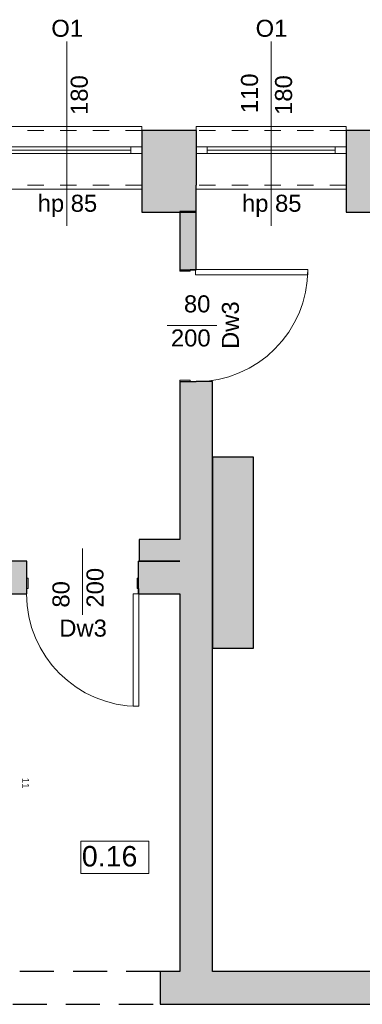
# Model space of a CAD drawing. Header units: centimetres. Extents: x -25572 to 23555, y -2435 to 15405.
# Tile 114 of 134: x 8934 to 9185, y 8116 to 8838. Entities that reach past the tile are written whole.
import ezdxf

# ---------------------------------------------------------------- set-up
doc = ezdxf.new("R2010")
doc.units = ezdxf.units.CM
doc.header["$MEASUREMENT"] = 0
doc.linetypes.add('Przerywana', pattern=[24, 12, -12])
doc.linetypes.add('Przerywana długa', pattern=[39, 25, -14])
for name, color, linetype, lineweight in [('Nowe_210-A Pomieszczenia_Nr_pióra__41', 7, 'Continuous', 15), ('Nowe_220-A Ściany_Nr_pióra__19', 255, 'Continuous', 0), ('Nowe_220-A Ściany_Nr_pióra__23', 7, 'Continuous', 15), ('Nowe_220-A Ściany_Nr_pióra__27', 7, 'Continuous', 25), ('Nowe_220-A Ściany_Nr_pióra__3', 7, 'Continuous', 13), ('Nowe_220-A Ściany_Nr_pióra__7', 7, 'Continuous', 13), ('Nowe_250-A Schody Pochylnie_Nr_pióra__71', 7, 'Continuous', 13), ('Nowe_450-K Stropy_Nr_pióra__21', 7, 'Continuous', 25)]:
    doc.layers.add(name, color=color, linetype=linetype, lineweight=lineweight)
doc.layers.add('Nowe_220-A Ściany_Nr_pióra__45', color=7, linetype='Continuous', lineweight=15, true_color=0x40a5ff)
doc.styles.add('STYL_AUTOMATYCZNY_6', font='arial.ttf')

msp = doc.modelspace()

# ---------------------------------------------------------------- hatches: boundary and pattern name
at = {"layer": 'Nowe_220-A Ściany_Nr_pióra__19', "linetype": 'Continuous', "lineweight": 0}
for points in [[(9023.38, 8756.65), (9023.38, 8716.65), (9063.38, 8716.65), (9063.38, 8756.65)], [(9173.38, 8756.65), (9173.38, 8716.65), (9213.38, 8716.65), (9213.38, 8756.65)], [(9023.38, 8716.65), (9023.38, 8696.65), (9063.38, 8696.65), (9063.38, 8716.65)], [(9173.38, 8716.65), (9173.38, 8696.65), (9213.38, 8696.65), (9213.38, 8716.65)], [(9063.38, 8697.21), (9051.38, 8697.21), (9051.38, 8654.52), (9063.38, 8654.52)], [(9051.38, 8572.52), (9051.38, 8139.65), (9075.38, 8139.65), (9075.38, 8572.52)], [(9105.38, 8376.99), (9105.38, 8516.99), (9075.38, 8516.99), (9075.38, 8376.99)], [(9021.38, 8440.65), (9051.38, 8440.65), (9051.38, 8456.65), (9021.38, 8456.65)], [(8603.38, 8416.65), (8938.95, 8416.65), (8938.95, 8440.65), (8603.38, 8440.65)], [(9020.95, 8416.65), (9051.38, 8416.65), (9051.38, 8440.65), (9020.95, 8440.65)], [(9036.87, 8139.65), (9036.87, 8115.65), (9238.38, 8115.65), (9238.38, 8139.65)]]:
    msp.add_hatch(color=255, dxfattribs=at).paths.add_polyline_path(points)

# ---------------------------------------------------------------- linework, layer by layer
at = {"layer": 'Nowe_210-A Pomieszczenia_Nr_pióra__41', "color": 7, "linetype": 'Continuous', "lineweight": 15}
for p, q in [((8978.58, 8235.21), (9028.62, 8235.21)), ((8978.58, 8211.64), (8978.58, 8235.21)), ((9028.62, 8235.21), (9028.62, 8211.64)), ((9028.62, 8211.64), (8978.58, 8211.64))]:
    msp.add_line(p, q, dxfattribs=at)
at = {"layer": 'Nowe_220-A Ściany_Nr_pióra__23', "color": 7, "linetype": 'Continuous', "lineweight": 15}
for p, q in [((9015.38, 8739.65), (9015.38, 8744.65)), ((9015.38, 8744.65), (9023.38, 8744.65)), ((9023.38, 8739.65), (9015.38, 8739.65)), ((9063.38, 8744.65), (9071.38, 8744.65)), ((9071.38, 8739.65), (9063.38, 8739.65)), ((9071.38, 8744.65), (9071.38, 8739.65)), ((9165.38, 8739.65), (9165.38, 8744.65)), ((9165.38, 8744.65), (9173.38, 8744.65)), ((9173.38, 8739.65), (9165.38, 8739.65)), ((9051.38, 8654.52), (9062.88, 8654.52)), ((9051.38, 8653.52), (9051.38, 8654.52)), ((9058.88, 8653.52), (9051.38, 8653.52)), ((9062.88, 8654.72), (9058.88, 8654.72)), ((9058.88, 8654.72), (9058.88, 8653.52)), ((9062.88, 8654.52), (9062.88, 8654.72)), ((9051.38, 8573.52), (9058.88, 8573.52)), ((9051.38, 8572.52), (9051.38, 8573.52)), ((9058.88, 8573.52), (9058.88, 8572.32)), ((9062.88, 8572.52), (9051.38, 8572.52)), ((9058.88, 8572.32), (9062.88, 8572.32)), ((9062.88, 8572.32), (9062.88, 8572.52)), ((8938.95, 8416.65), (8938.95, 8428.15)), ((8938.95, 8428.15), (8939.95, 8428.15)), ((8939.95, 8428.15), (8939.95, 8420.65)), ((9019.95, 8420.65), (9019.95, 8428.15)), ((9019.95, 8428.15), (9020.95, 8428.15)), ((9020.95, 8428.15), (9020.95, 8416.65)), ((8939.95, 8420.65), (8938.75, 8420.65)), ((8938.75, 8420.65), (8938.75, 8416.65)), ((8938.75, 8416.65), (8938.95, 8416.65)), ((9021.15, 8420.65), (9019.95, 8420.65)), ((9020.95, 8416.65), (9021.15, 8416.65)), ((9021.15, 8416.65), (9021.15, 8420.65))]:
    msp.add_line(p, q, dxfattribs=at)
at = {"layer": 'Nowe_220-A Ściany_Nr_pióra__27', "color": 7, "linetype": 'Continuous', "lineweight": 25}
for p, q in [((9023.38, 8756.65), (9023.38, 8744.65)), ((9023.38, 8756.65), (9023.38, 8744.65)), ((9063.38, 8756.65), (9063.38, 8744.65)), ((9063.38, 8756.65), (9063.38, 8744.65)), ((9173.38, 8756.65), (9173.38, 8744.65)), ((9173.38, 8756.65), (9173.38, 8744.65)), ((9023.38, 8744.65), (9023.38, 8739.65)), ((9023.38, 8744.65), (9023.38, 8739.65)), ((9023.38, 8744.65), (9023.38, 8739.65)), ((9023.38, 8739.65), (9023.38, 8716.65)), ((9023.38, 8739.65), (9023.38, 8716.65)), ((9063.38, 8744.65), (9063.38, 8739.65)), ((9063.38, 8744.65), (9063.38, 8739.65)), ((9063.38, 8744.65), (9063.38, 8739.65)), ((9063.38, 8739.65), (9063.38, 8716.65)), ((9063.38, 8739.65), (9063.38, 8716.65)), ((9173.38, 8744.65), (9173.38, 8739.65)), ((9173.38, 8744.65), (9173.38, 8739.65)), ((9173.38, 8744.65), (9173.38, 8739.65)), ((9173.38, 8739.65), (9173.38, 8716.65)), ((9173.38, 8739.65), (9173.38, 8716.65)), ((9051.38, 8654.52), (9062.88, 8654.52)), ((9051.38, 8654.52), (9062.88, 8654.52)), ((9051.38, 8654.52), (9062.88, 8654.52)), ((9062.88, 8654.52), (9063.38, 8654.52)), ((9062.88, 8654.52), (9063.38, 8654.52)), ((9051.38, 8572.52), (9062.88, 8572.52)), ((9051.38, 8572.52), (9062.88, 8572.52)), ((9051.38, 8572.52), (9062.88, 8572.52)), ((9062.88, 8572.52), (9063.38, 8572.52)), ((9062.88, 8572.52), (9063.38, 8572.52)), ((8938.95, 8428.15), (8938.95, 8440.65)), ((8938.95, 8428.15), (8938.95, 8440.65)), ((9020.95, 8428.15), (9020.95, 8440.65)), ((9020.95, 8428.15), (9020.95, 8440.65)), ((8938.95, 8416.65), (8938.95, 8428.15)), ((8938.95, 8416.65), (8938.95, 8428.15)), ((8938.95, 8416.65), (8938.95, 8428.15)), ((9020.95, 8416.65), (9020.95, 8428.15)), ((9020.95, 8416.65), (9020.95, 8428.15)), ((9020.95, 8416.65), (9020.95, 8428.15))]:
    msp.add_line(p, q, dxfattribs=at)
for points in [[(9063.38, 8756.65), (9023.38, 8756.65)], [(9213.38, 8756.65), (9173.38, 8756.65)], [(9023.38, 8716.65), (9023.38, 8696.65)], [(9063.38, 8696.65), (9063.38, 8716.65)], [(9173.38, 8716.65), (9173.38, 8696.65)], [(9023.38, 8696.65), (9063.38, 8696.65)], [(9063.38, 8697.21), (9051.38, 8697.21)], [(9051.38, 8697.21), (9051.38, 8654.52)], [(9063.38, 8654.52), (9063.38, 8697.21)], [(9173.38, 8696.65), (9213.38, 8696.65)], [(9051.38, 8572.52), (9051.38, 8456.65)], [(9075.38, 8572.52), (9063.38, 8572.52)], [(9075.38, 8139.65), (9075.38, 8572.52)], [(9105.38, 8516.99), (9075.38, 8516.99)], [(9075.38, 8516.99), (9075.38, 8376.99)], [(9105.38, 8376.99), (9105.38, 8516.99)], [(9051.38, 8456.65), (9021.38, 8456.65)], [(9021.38, 8456.65), (9021.38, 8440.65)], [(8938.95, 8440.65), (8603.38, 8440.65)], [(9051.38, 8440.65), (9020.95, 8440.65)], [(9021.38, 8440.65), (9051.38, 8440.65)], [(8618.38, 8416.65), (8938.95, 8416.65)], [(9020.95, 8416.65), (9051.38, 8416.65)], [(9051.38, 8416.65), (9051.38, 8139.65)], [(9075.38, 8376.99), (9105.38, 8376.99)], [(9051.38, 8139.65), (9036.87, 8139.65)], [(9036.87, 8139.65), (9036.87, 8115.65)], [(9238.38, 8139.65), (9075.38, 8139.65)], [(9036.87, 8115.65), (9238.38, 8115.65)]]:
    msp.add_lwpolyline(points, dxfattribs=at)
at = {"layer": 'Nowe_220-A Ściany_Nr_pióra__3', "color": 7, "linetype": 'Continuous', "lineweight": 13}
for p, q in [((9023.38, 8759.65), (8913.38, 8759.65)), ((9023.38, 8756.65), (9023.38, 8759.65)), ((9173.38, 8759.65), (9063.38, 8759.65)), ((9063.38, 8759.65), (9063.38, 8756.65)), ((9173.38, 8756.65), (9173.38, 8759.65)), ((8921.38, 8744.65), (9015.38, 8744.65)), ((9015.38, 8742.15), (8921.38, 8742.15)), ((9015.38, 8739.65), (8921.38, 8739.65)), ((9071.38, 8744.65), (9165.38, 8744.65)), ((9165.38, 8742.15), (9071.38, 8742.15)), ((9165.38, 8739.65), (9071.38, 8739.65)), ((9023.38, 8713.65), (8913.38, 8713.65)), ((9023.38, 8716.65), (9023.38, 8713.65)), ((9063.38, 8713.65), (9063.38, 8716.65)), ((9173.38, 8713.65), (9063.38, 8713.65)), ((9173.38, 8716.65), (9173.38, 8713.65)), ((9145.28, 8654.72), (9062.88, 8654.72)), ((9062.88, 8654.72), (9062.88, 8650.72)), ((9145.28, 8650.72), (9145.28, 8654.72)), ((9062.88, 8650.72), (9145.28, 8650.72)), ((9021.15, 8416.65), (9017.15, 8416.65)), ((9017.15, 8416.65), (9017.15, 8334.25)), ((9021.15, 8334.25), (9021.15, 8416.65)), ((9017.15, 8334.25), (9021.15, 8334.25))]:
    msp.add_line(p, q, dxfattribs=at)
at = {"layer": 'Nowe_220-A Ściany_Nr_pióra__3', "color": 7, "linetype": 'Przerywana', "lineweight": 13}
for p, q in [((9023.38, 8756.65), (8913.38, 8756.65)), ((9173.38, 8756.65), (9063.38, 8756.65)), ((9023.38, 8716.65), (8913.38, 8716.65)), ((9173.38, 8716.65), (9063.38, 8716.65))]:
    msp.add_line(p, q, dxfattribs=at)
at = {"layer": 'Nowe_220-A Ściany_Nr_pióra__3', "color": 7, "linetype": 'Continuous', "lineweight": 13}
for centre, start, end in [((9062.88, 8654.72), 270, 0), ((9021.15, 8416.65), 180, 270)]:
    msp.add_arc(centre, 82.4, start, end, dxfattribs=at)
at = {"layer": 'Nowe_220-A Ściany_Nr_pióra__45', "color": 161, "linetype": 'Continuous', "lineweight": 15, "true_color": 0x40a5ff}
for p, q in [((8968.38, 8821.83), (8968.38, 8686.65)), ((9118.38, 8821.83), (9118.38, 8686.65)), ((9078.55, 8613.52), (9041.92, 8613.52)), ((8979.95, 8401.47), (8979.95, 8450.11))]:
    msp.add_line(p, q, dxfattribs=at)
at = {"layer": 'Nowe_450-K Stropy_Nr_pióra__21', "color": 7, "linetype": 'Przerywana długa', "lineweight": 25, "flags": 128}
for points in [[(9036.87, 8139.65), (8618.38, 8139.65)], [(8499.63, 8115.65), (9036.87, 8115.65)]]:
    msp.add_lwpolyline(points, dxfattribs=at)

# ---------------------------------------------------------------- texts
at = {"layer": 'Nowe_210-A Pomieszczenia_Nr_pióra__41', "color": 7, "linetype": 'Continuous', "lineweight": 15, "insert": (9003.6, 8231.78), "char_height": 15, "attachment_point": 2, "style": 'STYL_AUTOMATYCZNY_6'}
msp.add_mtext('\\A1;{\\pqc;\\pt0,25;\\fArial|b0|i0|c238|p0;\\W1.000000;0.16\\fArial|b0|i0|c238|p0;\\W1.000000;\\A1{\\H.66x;\\S^  ;}\\fArial|b0|i0|c238|p0;\\W1.000000;\\fArial|b0|i0|c238|p0;\\W1.000000;\\A1{\\H.66x;\\S^  ;}}', dxfattribs=at)
at = {"layer": 'Nowe_220-A Ściany_Nr_pióra__7', "color": 7, "linetype": 'Continuous', "lineweight": 13, "char_height": 12.5, "attachment_point": 7, "style": 'STYL_AUTOMATYCZNY_6'}
for s, insert in [('\\A1;{\\pql;\\pt0;\\fArial|b0|i0|c238|p0;\\W1.000000;O1\\fArial|b0|i0|c238|p0;\\W1.000000;\\fArial|b0|i0|c238|p0;\\W1.000000;\\fArial|b0|i0|c238|p0;\\W1.000000;}', (8956.94, 8825.19)), ('\\A1;{\\pql;\\pt0;\\fArial|b0|i0|c238|p0;\\W1.000000;O1\\fArial|b0|i0|c238|p0;\\W1.000000;\\fArial|b0|i0|c238|p0;\\W1.000000;\\fArial|b0|i0|c238|p0;\\W1.000000;}', (9106.94, 8825.19)), ('\\A1;{\\pql;\\pt0;\\fArial|b0|i0|c238|p0;\\W1.000000;hp 85\\fArial|b0|i0|c238|p0;\\W1.000000;\\A1{\\H.66x;\\S^  ;}\\fArial|b0|i0|c238|p0;\\W1.000000;\\fArial|b0|i0|c238|p0;\\W1.000000;}', (8946.93, 8693.24)), ('\\A1;{\\pql;\\pt0;\\fArial|b0|i0|c238|p0;\\W1.000000;hp 85\\fArial|b0|i0|c238|p0;\\W1.000000;\\A1{\\H.66x;\\S^  ;}\\fArial|b0|i0|c238|p0;\\W1.000000;\\fArial|b0|i0|c238|p0;\\W1.000000;}', (9096.93, 8693.24)), ('\\A1;{\\pql;\\pt0;\\fArial|b0|i0|c238|p0;\\W1.000000;80\\fArial|b0|i0|c238|p0;\\W1.000000;\\A1{\\H.66x;\\S^  ;}\\fArial|b0|i0|c238|p0;\\W1.000000;\\fArial|b0|i0|c238|p0;\\W1.000000;}', (9054.31, 8619.56)), ('\\A1;{\\pql;\\pt0;\\fArial|b0|i0|c238|p0;\\W1.000000;200\\fArial|b0|i0|c238|p0;\\W1.000000;\\A1{\\H.66x;\\S^  ;}\\fArial|b0|i0|c238|p0;\\W1.000000;\\fArial|b0|i0|c238|p0;\\W1.000000;}', (9044.77, 8594.56)), ('\\A1;{\\pql;\\pt0;\\fArial|b0|i0|c238|p0;\\W1.000000;Dw3\\fArial|b0|i0|c238|p0;\\W1.000000;\\fArial|b0|i0|c238|p0;\\W1.000000;\\fArial|b0|i0|c238|p0;\\W1.000000;}', (8962.8, 8385.18))]:
    msp.add_mtext(s, dxfattribs=dict(at, insert=insert))
at = {"layer": 'Nowe_220-A Ściany_Nr_pióra__7', "color": 7, "linetype": 'Continuous', "lineweight": 13, "char_height": 12.5, "attachment_point": 7, "rotation": 90, "style": 'STYL_AUTOMATYCZNY_6'}
for s, insert in [('\\A1;{\\pql;\\pt0;\\fArial|b0|i0|c238|p0;\\W1.000000;110\\fArial|b0|i0|c238|p0;\\W1.000000;\\A1{\\H.66x;\\S^  ;}\\fArial|b0|i0|c238|p0;\\W1.000000;\\fArial|b0|i0|c238|p0;\\W1.000000;}', (9112.33, 8769.32)), ('\\A1;{\\pql;\\pt0;\\fArial|b0|i0|c238|p0;\\W1.000000;180\\fArial|b0|i0|c238|p0;\\W1.000000;\\A1{\\H.66x;\\S^  ;}\\fArial|b0|i0|c238|p0;\\W1.000000;\\fArial|b0|i0|c238|p0;\\W1.000000;}', (8987.33, 8768.05)), ('\\A1;{\\pql;\\pt0;\\fArial|b0|i0|c238|p0;\\W1.000000;180\\fArial|b0|i0|c238|p0;\\W1.000000;\\A1{\\H.66x;\\S^  ;}\\fArial|b0|i0|c238|p0;\\W1.000000;\\fArial|b0|i0|c238|p0;\\W1.000000;}', (9137.33, 8768.05)), ('\\A1;{\\pql;\\pt0;\\fArial|b0|i0|c238|p0;\\W1.000000;Dw3\\fArial|b0|i0|c238|p0;\\W1.000000;\\fArial|b0|i0|c238|p0;\\W1.000000;\\fArial|b0|i0|c238|p0;\\W1.000000;}', (9094.84, 8596.37)), ('\\A1;{\\pql;\\pt0;\\fArial|b0|i0|c238|p0;\\W1.000000;200\\fArial|b0|i0|c238|p0;\\W1.000000;\\A1{\\H.66x;\\S^  ;}\\fArial|b0|i0|c238|p0;\\W1.000000;\\fArial|b0|i0|c238|p0;\\W1.000000;}', (8998.91, 8406.65)), ('\\A1;{\\pql;\\pt0;\\fArial|b0|i0|c238|p0;\\W1.000000;80\\fArial|b0|i0|c238|p0;\\W1.000000;\\A1{\\H.66x;\\S^  ;}\\fArial|b0|i0|c238|p0;\\W1.000000;\\fArial|b0|i0|c238|p0;\\W1.000000;}', (8973.91, 8406.65))]:
    msp.add_mtext(s, dxfattribs=dict(at, insert=insert))
at = {"layer": 'Nowe_250-A Schody Pochylnie_Nr_pióra__71', "color": 7, "linetype": 'Continuous', "lineweight": 13, "insert": (8938.16, 8281.77), "char_height": 5, "attachment_point": 4, "rotation": 270, "style": 'STYL_AUTOMATYCZNY_6'}
msp.add_mtext('\\A1;{\\pql;\\fArial|b0|i0|c238|p0;\\W1.000000;11}', dxfattribs=at)

doc.saveas('drawing.dxf')
